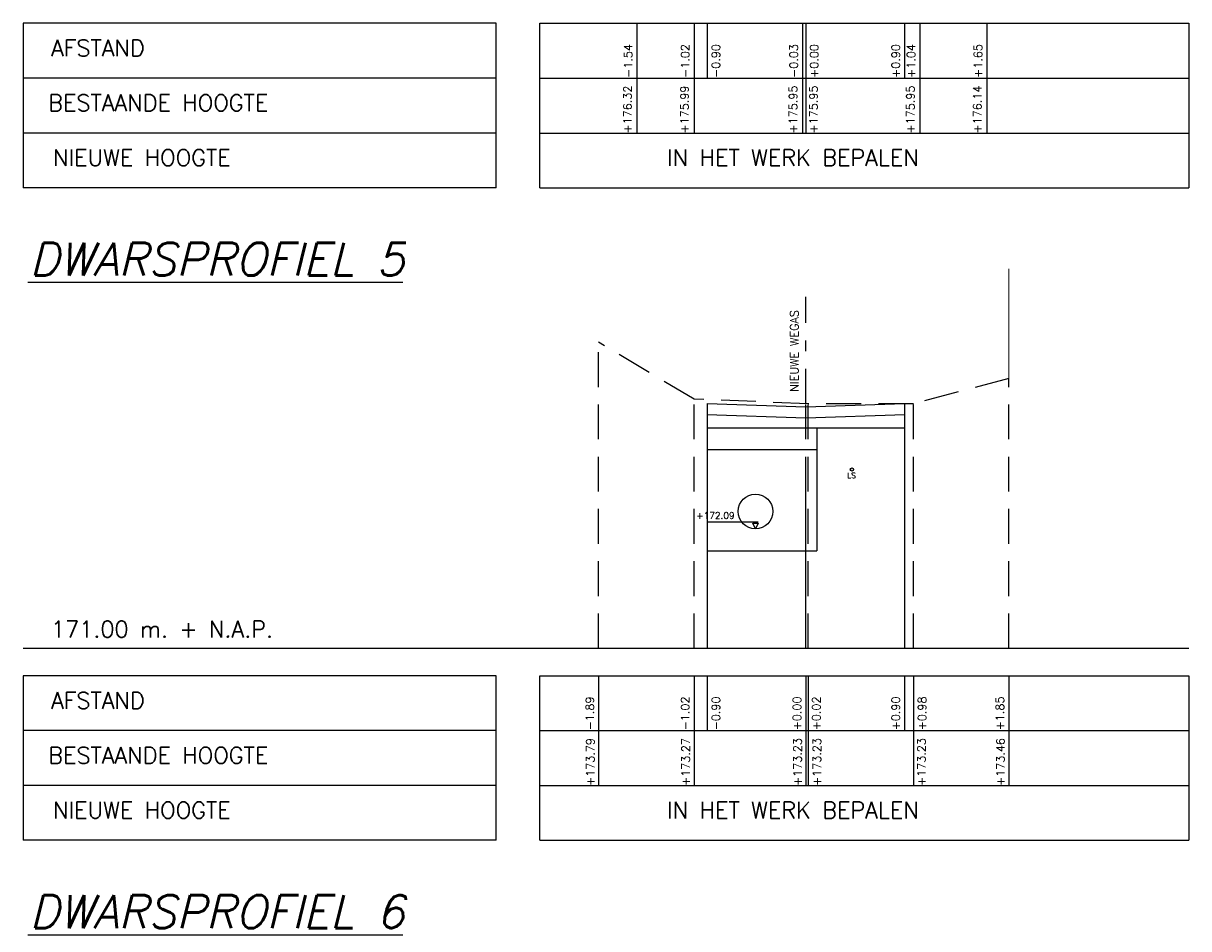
# Model space of a CAD drawing. Header units: metres. Extents: x -32 to 40, y -72 to 118.
# Tile 14 of 25: x -31.71 to -21.08, y 81.26 to 89.51. Entities that reach past the tile are written whole.
import ezdxf

# ---------------------------------------------------------------- set-up
doc = ezdxf.new("R2010")
doc.units = ezdxf.units.M
doc.linetypes.add('1-200 DASHDOT', pattern=[2.54, 1.27, -0.635, 0, -0.635])
doc.linetypes.add('1-200 HIDDEN', pattern=[0.9525, 0.635, -0.3175])
for name, color, linetype in [('PH-BEST-BEBOUWING', 1, 'Continuous'), ('PH-BESTAAND', 253, '1-200 HIDDEN'), ('PH-BESTAAND-K&L-KLIC', 12, 'Continuous'), ('PH-NIEUW-WEGAS', 2, '1-200 DASHDOT'), ('PH-ONTWERP-WATERBERGING', 6, 'Continuous'), ('PH100', 7, 'Continuous')]:
    doc.layers.add(name, color=color, linetype=linetype)
doc.layers.add('PH-INM-RASTERHEKWERK', color=8, linetype='1-200 HEKWERK', lineweight=0)
doc.styles.add('ROMANS', font='romans.shx')
doc.linetypes.add('1-200 HEKWERK', pattern='A,1.5,-0.4,["X",ROMANS,S=0.24,R=0,X=-0.275,Y=-0.12],-0.05', length=1.95)

msp = doc.modelspace()

# ---------------------------------------------------------------- linework, layer by layer
at = {"layer": 'PH-BESTAAND', "ltscale": 0.5}
for p, q in [((-26.465, 83.818), (-26.465, 86.608)), ((-25.595, 86.088), (-26.465, 86.608)), ((-22.725, 86.278), (-23.595, 86.048)), ((-22.725, 83.818), (-22.725, 86.278)), ((-25.595, 83.818), (-25.595, 86.088)), ((-24.555, 86.048), (-25.595, 86.088)), ((-24.575, 83.818), (-24.575, 86.049)), ((-24.555, 83.818), (-24.555, 86.048)), ((-23.595, 86.048), (-24.555, 86.048)), ((-23.595, 83.818), (-23.595, 86.048))]:
    msp.add_line(p, q, dxfattribs=at)
at = {"layer": 'PH-BESTAAND-K&L-KLIC'}
msp.add_circle((-24.155, 85.448), 0.015, dxfattribs=at)
at = {"layer": 'PH-INM-RASTERHEKWERK', "ltscale": 0.5}
msp.add_lwpolyline([(-22.725, 86.278), (-22.725, 87.278)], dxfattribs=at)
at = {"layer": 'PH-NIEUW-WEGAS', "ltscale": 0.25}
msp.add_line((-24.575, 86.049), (-24.575, 87.021), dxfattribs=at)
at = {"layer": 'PH-ONTWERP-WATERBERGING'}
for p, q in [((-25.475, 86.05), (-25.475, 83.818)), ((-23.675, 86.05), (-23.675, 83.818)), ((-25.475, 85.829), (-25.475, 84.708)), ((-25.475, 85.829), (-23.675, 85.829)), ((-24.475, 85.829), (-24.475, 84.708)), ((-25.475, 85.631), (-24.475, 85.631)), ((-24.575, 83.818), (-24.575, 85.342)), ((-25.468, 84.97), (-25.01, 84.97)), ((-25.475, 84.708), (-24.475, 84.708))]:
    msp.add_line(p, q, dxfattribs=at)
for points in [[(-25.475, 86.05), (-24.575, 86.02), (-23.675, 86.05)], [(-25.479, 85.95), (-24.575, 85.92), (-23.672, 85.95)]]:
    msp.add_lwpolyline(points, dxfattribs=at)
msp.add_lwpolyline([(-25.06, 84.958), (-25.01, 84.958), (-25.035, 84.908)], close=True, dxfattribs=at)
msp.add_circle((-25.035, 85.066), 0.158, dxfattribs=at)
at = {"layer": 'PH100'}
for p, q in [((-27.4, 89.515), (-31.711, 89.515)), ((-31.711, 89.515), (-31.711, 88.015)), ((-27.4, 88.015), (-27.4, 89.515)), ((-27, 89.515), (-21.084, 89.515)), ((-27, 88.015), (-27, 89.515)), ((-26.115, 89.515), (-26.115, 88.515)), ((-25.595, 89.515), (-25.595, 88.515)), ((-25.475, 89.515), (-25.475, 89.015)), ((-24.605, 89.515), (-24.605, 88.515)), ((-24.575, 89.515), (-24.575, 88.515)), ((-23.675, 89.515), (-23.675, 89.015)), ((-23.535, 89.515), (-23.535, 88.515)), ((-22.925, 89.515), (-22.925, 88.515)), ((-21.084, 89.515), (-21.084, 88.015)), ((-27.4, 89.015), (-31.711, 89.015)), ((-27, 89.015), (-21.084, 89.015)), ((-27.4, 88.515), (-31.711, 88.515)), ((-27, 88.515), (-21.084, 88.515)), ((-27.4, 88.015), (-31.711, 88.015)), ((-27, 88.015), (-21.084, 88.015)), ((-27.4, 83.568), (-31.711, 83.568)), ((-31.711, 83.568), (-31.711, 82.068)), ((-27.4, 82.068), (-27.4, 83.568)), ((-27, 83.568), (-21.084, 83.568)), ((-27, 82.068), (-27, 83.568)), ((-26.465, 83.568), (-26.465, 82.568)), ((-25.595, 83.568), (-25.595, 82.568)), ((-25.475, 83.568), (-25.475, 83.068)), ((-24.575, 83.568), (-24.575, 82.568)), ((-24.555, 83.568), (-24.555, 82.568)), ((-23.675, 83.568), (-23.675, 83.068)), ((-23.595, 83.568), (-23.595, 82.568)), ((-22.725, 83.568), (-22.725, 82.568)), ((-21.084, 83.568), (-21.084, 82.068)), ((-27.4, 83.068), (-31.711, 83.068)), ((-27, 83.068), (-21.084, 83.068)), ((-27.4, 82.568), (-31.711, 82.568)), ((-27, 82.568), (-21.084, 82.568)), ((-27.4, 82.068), (-31.711, 82.068)), ((-27, 82.068), (-21.084, 82.068))]:
    msp.add_line(p, q, dxfattribs=at)
at = {"layer": 'PH100', "color": 5, "linetype": 'Continuous'}
msp.add_line((-31.711, 83.818), (-21.084, 83.818), dxfattribs=at)

# ---------------------------------------------------------------- texts
at = {"layer": 'PH-BEST-BEBOUWING', "color": 2, "insert": (-24.643, 86.155), "char_height": 0.075, "width": 1.8344, "attachment_point": 7, "rotation": 90, "style": 'ROMANS'}
msp.add_mtext('NIEUWE WEGAS', dxfattribs=at)
at = {"layer": 'PH-BESTAAND-K&L-KLIC', "lineweight": -3, "ltscale": 0.25, "insert": (-24.119, 85.419), "char_height": 0.05, "attachment_point": 3, "style": 'ROMANS'}
msp.add_mtext_dynamic_manual_height_columns('LS', width=0.49631, gutter_width=1, heights=[0], dxfattribs=at)
at = {"layer": 'PH-ONTWERP-WATERBERGING', "insert": (-25.225, 85.058), "char_height": 0.06, "attachment_point": 3, "style": 'ROMANS'}
msp.add_mtext_dynamic_manual_height_columns('+172.09', width=0.49631, gutter_width=1, heights=[0], dxfattribs=at)
at = {"layer": 'PH100', "color": 1, "linetype": 'Continuous', "style": 'ROMANS'}
for s, p in [('AFSTAND', (-31.458, 89.215)), ('BESTAANDE HOOGTE', (-31.483, 88.715)), ('NIEUWE HOOGTE', (-31.44, 88.215)), ('IN HET WERK BEPALEN', (-25.84, 88.215)), ('171.00 m. + N.A.P.', (-31.458, 83.918)), ('AFSTAND', (-31.458, 83.268)), ('BESTAANDE HOOGTE', (-31.483, 82.768)), ('NIEUWE HOOGTE', (-31.44, 82.268)), ('IN HET WERK BEPALEN', (-25.84, 82.268))]:
    msp.add_text(s, height=0.15, dxfattribs=at).set_placement(p)
at = {"layer": 'PH100', "color": 2, "linetype": 'Continuous', "style": 'ROMANS'}
for s, p in [('+0.00', (-24.462, 89.017)), ('+0.90', (-23.718, 89.017)), ('+1.04', (-23.578, 89.017)), ('+1.65', (-22.968, 89.017)), ('-1.54', (-26.158, 89.017)), ('-1.02', (-25.638, 89.017)), ('-0.90', (-25.358, 89.017)), ('-0.03', (-24.648, 89.017)), ('+0.00', (-24.618, 83.07)), ('+0.02', (-24.442, 83.07)), ('+0.90', (-23.718, 83.07)), ('+0.98', (-23.478, 83.07)), ('+1.85', (-22.768, 83.07)), ('-1.89', (-26.508, 83.07)), ('-1.02', (-25.638, 83.07)), ('-0.90', (-25.358, 83.07))]:
    msp.add_text(s, height=0.075, rotation=90, dxfattribs=at).set_placement(p)
at = {"layer": 'PH100', "color": 8, "linetype": 'Continuous', "style": 'ROMANS'}
for s, p in [('+176.32', (-26.164, 88.51)), ('+175.99', (-25.644, 88.51)), ('+175.95', (-24.654, 88.51)), ('+175.95', (-24.468, 88.51)), ('+175.95', (-23.584, 88.51)), ('+176.14', (-22.974, 88.51)), ('+173.79', (-26.503, 82.563)), ('+173.27', (-25.633, 82.563)), ('+173.23', (-24.613, 82.563)), ('+173.23', (-24.437, 82.563)), ('+173.23', (-23.483, 82.563)), ('+173.46', (-22.763, 82.563))]:
    msp.add_text(s, height=0.075, rotation=90, dxfattribs=at).set_placement(p)
at = {"layer": 'PH100', "color": 3, "linetype": 'Continuous', "style": 'ROMANS', "oblique": 14}
for s, p in [('%%UDWARSPROFIEL 5', (-31.654, 87.215)), ('%%UDWARSPROFIEL 6', (-31.654, 81.268))]:
    msp.add_text(s, height=0.3, dxfattribs=at).set_placement(p)

doc.saveas('drawing.dxf')
